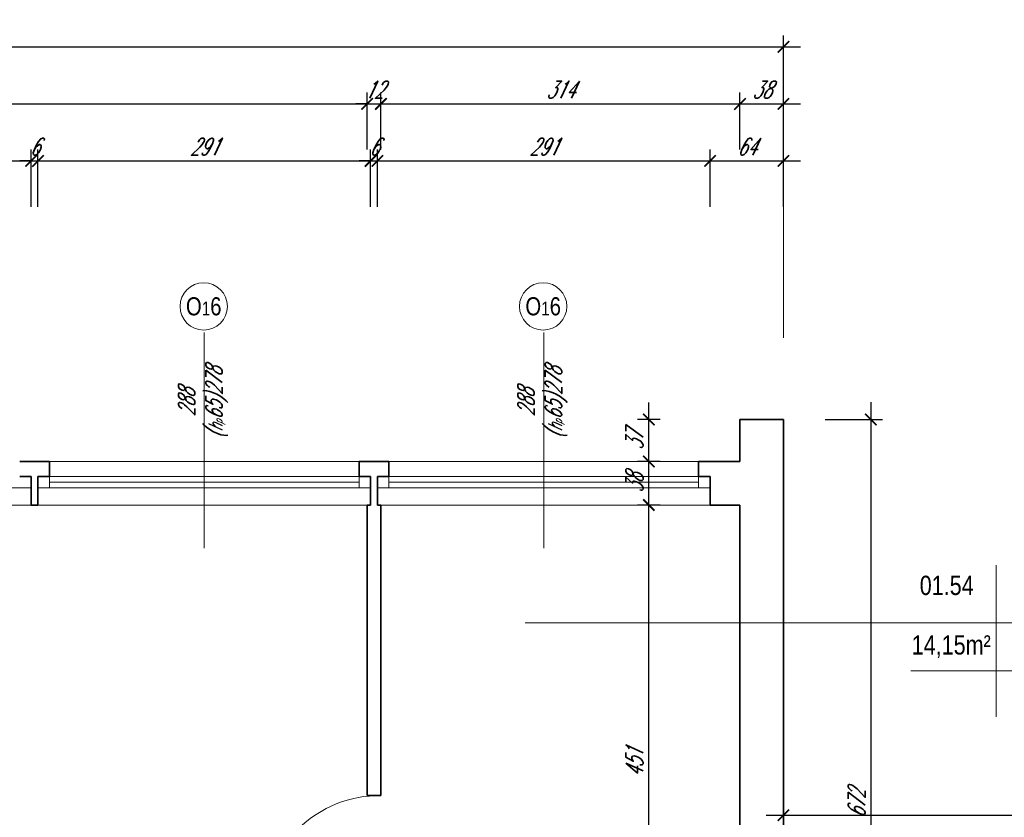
# Model space of a CAD drawing. Header units: millimetres. Extents: x 402 to 79005, y -7782 to 89952.
# Tile 249 of 256: x 25074 to 25935, y 39859 to 40556. Entities that reach past the tile are written whole.
import ezdxf

# ---------------------------------------------------------------- set-up
doc = ezdxf.new("R2010")
doc.units = ezdxf.units.MM
doc.header["$LTSCALE"] = 10
doc.layers.get('0').update_dxf_attribs({"lineweight": 0})
doc.layers.get('Defpoints').update_dxf_attribs({"color": 253})
for name, color, linetype, lineweight in [('01 parter - ściany', 253, 'Continuous', 35), ('03-01_okna', 253, 'Continuous', 15), ('03_drzwi', 253, 'Continuous', 15), ('04-1_widok', 253, 'Continuous', 5), ('05-01_wymiary', 253, 'Continuous', 5), ('05-03_opis', 253, 'Continuous', 5)]:
    doc.layers.add(name, color=color, linetype=linetype, lineweight=lineweight)
doc.styles.add('ariel', font='ARIAL.TTF', dxfattribs={"width": 0.8})
doc.styles.add('ariel_wym', font='simplex.shx', dxfattribs={"width": 0.65, "oblique": 25})
doc.dimstyles.new('ariel 50', dxfattribs={"dimtxt": 15, "dimasz": 10, "dimexe": 10, "dimexo": 0, "dimgap": 5, "dimtad": 1, "dimdec": 1, "dimrnd": 0.5, "dimtxsty": 'ariel_wym', "dimblk": 'ARCHTICK', "dimcen": 2.5, "dimdle": 15, "dimazin": 0, "dimtfac": 1, "dimtdec": 1, "dimtix": 1, "dimtmove": 0, "dimatfit": 3, "dimldrblk": 'DOT', "dimfxl": 0, "dimarcsym": 0})
doc.dimstyles.new('ariel 50 wnętrze', dxfattribs={"dimtxt": 15, "dimasz": 10, "dimexe": 10, "dimexo": 0, "dimgap": 5, "dimtad": 1, "dimdec": 1, "dimrnd": 0.5, "dimtxsty": 'ariel_wym', "dimblk": 'ARCHTICK', "dimcen": 2.5, "dimdle": 15, "dimazin": 0, "dimtfac": 1, "dimtdec": 1, "dimtix": 1, "dimtmove": 0, "dimatfit": 3, "dimldrblk": 'DOT', "dimfxl": 0, "dimarcsym": 0})

# ---------------------------------------------------------------- blocks, each defined once
blk = doc.blocks.new('_ArchTick')
at = {"color": 0, "linetype": 'ByBlock', "const_width": 0.15}
blk.add_lwpolyline([(-0.5, -0.5), (0.5, 0.5)], dxfattribs=at)
blk = doc.blocks.new('*D106')
at = {"layer": '05-01_wymiary', "color": 0, "lineweight": -2}
for p, q in [((24793.33, 40392.95), (24793.33, 40442.95)), ((25084.11, 40392.95), (25084.11, 40442.95)), ((24778.33, 40432.95), (25099.11, 40432.95))]:
    blk.add_line(p, q, dxfattribs=at)
at = {"layer": 'Defpoints', "color": 0}
for p in [(25084.11, 40432.95), (24793.33, 40157.04), (25084.11, 40157.03)]:
    blk.add_point(p, dxfattribs=at)
at = {"layer": '05-01_wymiary', "color": 0, "lineweight": -2, "xscale": 10, "yscale": 10, "zscale": 10, "rotation": 180}
blk.add_blockref('_ArchTick', (24793.33, 40432.95), dxfattribs=at)
at = {"layer": '05-01_wymiary', "color": 0, "lineweight": -2, "xscale": 10, "yscale": 10, "zscale": 10}
blk.add_blockref('_ArchTick', (25084.11, 40432.95), dxfattribs=at)
at = {"layer": '05-01_wymiary', "color": 0, "insert": (24938.72, 40445.45), "char_height": 15, "attachment_point": 5, "style": 'ariel_wym'}
blk.add_mtext('291', dxfattribs=at)
blk = doc.blocks.new('_Dot')
at = {"color": 0, "linetype": 'ByBlock', "lineweight": -2}
blk.add_line((-0.5, 0), (-1, 0), dxfattribs=at)
at = {"color": 0, "linetype": 'ByBlock', "const_width": 0.5}
blk.add_lwpolyline([(-0.25, 0, 1), (0.25, 0, 1)], format="xyb", close=True, dxfattribs=at)
blk = doc.blocks.new('*D107')
at = {"layer": '05-01_wymiary', "color": 0, "lineweight": -2}
for p, q in [((25084.11, 40392.95), (25084.11, 40442.95)), ((25090.11, 40392.95), (25090.11, 40442.95)), ((25084.11, 40432.95), (25074.11, 40432.95)), ((25084.11, 40432.95), (25090.11, 40432.95)), ((25090.11, 40432.95), (25100.11, 40432.95))]:
    blk.add_line(p, q, dxfattribs=at)
at = {"layer": 'Defpoints', "color": 0}
for p in [(25090.11, 40432.95), (25084.11, 40157.03), (25090.11, 40157.04)]:
    blk.add_point(p, dxfattribs=at)
at = {"layer": '05-01_wymiary', "color": 0, "lineweight": -2, "xscale": 10, "yscale": 10, "zscale": 10}
blk.add_blockref('_ArchTick', (25084.11, 40432.95), dxfattribs=at)
at = {"layer": '05-01_wymiary', "color": 0, "lineweight": -2, "xscale": 10, "yscale": 10, "zscale": 10, "rotation": 180}
blk.add_blockref('_ArchTick', (25090.11, 40432.95), dxfattribs=at)
at = {"layer": '05-01_wymiary', "color": 0, "insert": (25087.11, 40445.45), "char_height": 15, "attachment_point": 5, "style": 'ariel_wym'}
blk.add_mtext('6', dxfattribs=at)
blk = doc.blocks.new('*D108')
at = {"layer": '05-01_wymiary', "color": 0, "lineweight": -2}
for p, q in [((25090.11, 40392.95), (25090.11, 40442.95)), ((25380.89, 40392.95), (25380.89, 40442.95)), ((25075.11, 40432.95), (25395.89, 40432.95))]:
    blk.add_line(p, q, dxfattribs=at)
at = {"layer": 'Defpoints', "color": 0}
for p in [(25380.89, 40432.95), (25090.11, 40157.04), (25380.89, 40157.03)]:
    blk.add_point(p, dxfattribs=at)
at = {"layer": '05-01_wymiary', "color": 0, "lineweight": -2, "xscale": 10, "yscale": 10, "zscale": 10, "rotation": 180}
blk.add_blockref('_ArchTick', (25090.11, 40432.95), dxfattribs=at)
at = {"layer": '05-01_wymiary', "color": 0, "lineweight": -2, "xscale": 10, "yscale": 10, "zscale": 10}
blk.add_blockref('_ArchTick', (25380.89, 40432.95), dxfattribs=at)
at = {"layer": '05-01_wymiary', "color": 0, "insert": (25235.5, 40445.45), "char_height": 15, "attachment_point": 5, "style": 'ariel_wym'}
blk.add_mtext('291', dxfattribs=at)
blk = doc.blocks.new('*D109')
at = {"layer": '05-01_wymiary', "color": 0, "lineweight": -2}
for p, q in [((25380.89, 40392.95), (25380.89, 40442.95)), ((25386.89, 40392.95), (25386.89, 40442.95)), ((25380.89, 40432.95), (25370.89, 40432.95)), ((25380.89, 40432.95), (25386.89, 40432.95)), ((25386.89, 40432.95), (25396.89, 40432.95))]:
    blk.add_line(p, q, dxfattribs=at)
at = {"layer": 'Defpoints', "color": 0}
for p in [(25386.89, 40432.95), (25380.89, 40157.03), (25386.89, 40157.04)]:
    blk.add_point(p, dxfattribs=at)
at = {"layer": '05-01_wymiary', "color": 0, "lineweight": -2, "xscale": 10, "yscale": 10, "zscale": 10}
blk.add_blockref('_ArchTick', (25380.89, 40432.95), dxfattribs=at)
at = {"layer": '05-01_wymiary', "color": 0, "lineweight": -2, "xscale": 10, "yscale": 10, "zscale": 10, "rotation": 180}
blk.add_blockref('_ArchTick', (25386.89, 40432.95), dxfattribs=at)
at = {"layer": '05-01_wymiary', "color": 0, "insert": (25383.89, 40445.45), "char_height": 15, "attachment_point": 5, "style": 'ariel_wym'}
blk.add_mtext('6', dxfattribs=at)
blk = doc.blocks.new('*D110')
at = {"layer": '05-01_wymiary', "color": 0, "lineweight": -2}
for p, q in [((25386.89, 40392.95), (25386.89, 40442.95)), ((25677.66, 40392.95), (25677.66, 40442.95)), ((25371.89, 40432.95), (25692.66, 40432.95))]:
    blk.add_line(p, q, dxfattribs=at)
at = {"layer": 'Defpoints', "color": 0}
for p in [(25677.66, 40432.95), (25386.89, 40157.04), (25677.66, 40157.03)]:
    blk.add_point(p, dxfattribs=at)
at = {"layer": '05-01_wymiary', "color": 0, "lineweight": -2, "xscale": 10, "yscale": 10, "zscale": 10, "rotation": 180}
blk.add_blockref('_ArchTick', (25386.89, 40432.95), dxfattribs=at)
at = {"layer": '05-01_wymiary', "color": 0, "lineweight": -2, "xscale": 10, "yscale": 10, "zscale": 10}
blk.add_blockref('_ArchTick', (25677.66, 40432.95), dxfattribs=at)
at = {"layer": '05-01_wymiary', "color": 0, "insert": (25532.28, 40445.45), "char_height": 15, "attachment_point": 5, "style": 'ariel_wym'}
blk.add_mtext('291', dxfattribs=at)
blk = doc.blocks.new('*D111')
at = {"layer": '05-01_wymiary', "color": 0, "lineweight": -2}
for p, q in [((25677.66, 40392.95), (25677.66, 40442.95)), ((25741.83, 40392.95), (25741.83, 40442.95)), ((25662.66, 40432.95), (25756.83, 40432.95))]:
    blk.add_line(p, q, dxfattribs=at)
at = {"layer": 'Defpoints', "color": 0}
for p in [(25741.83, 40432.95), (25741.83, 40206.85), (25677.66, 40157.03)]:
    blk.add_point(p, dxfattribs=at)
at = {"layer": '05-01_wymiary', "color": 0, "lineweight": -2, "xscale": 10, "yscale": 10, "zscale": 10, "rotation": 180}
blk.add_blockref('_ArchTick', (25677.66, 40432.95), dxfattribs=at)
at = {"layer": '05-01_wymiary', "color": 0, "lineweight": -2, "xscale": 10, "yscale": 10, "zscale": 10}
blk.add_blockref('_ArchTick', (25741.83, 40432.95), dxfattribs=at)
at = {"layer": '05-01_wymiary', "color": 0, "insert": (25709.75, 40445.45), "char_height": 15, "attachment_point": 5, "style": 'ariel_wym'}
blk.add_mtext('64', dxfattribs=at)
blk = doc.blocks.new('*D114')
at = {"layer": '05-01_wymiary', "color": 0, "lineweight": -2}
for p, q in [((23606.21, 40442.83), (23606.21, 40492.83)), ((25377.89, 40442.83), (25377.89, 40492.83)), ((23591.21, 40482.83), (25392.89, 40482.83))]:
    blk.add_line(p, q, dxfattribs=at)
at = {"layer": 'Defpoints', "color": 0}
for p in [(25377.89, 40482.83), (23606.21, 40157.05), (25377.89, 40132.04)]:
    blk.add_point(p, dxfattribs=at)
at = {"layer": '05-01_wymiary', "color": 0, "lineweight": -2, "xscale": 10, "yscale": 10, "zscale": 10, "rotation": 180}
blk.add_blockref('_ArchTick', (23606.21, 40482.83), dxfattribs=at)
at = {"layer": '05-01_wymiary', "color": 0, "lineweight": -2, "xscale": 10, "yscale": 10, "zscale": 10}
blk.add_blockref('_ArchTick', (25377.89, 40482.83), dxfattribs=at)
at = {"layer": '05-01_wymiary', "color": 0, "insert": (24492.05, 40496.76), "char_height": 15, "attachment_point": 5, "style": 'ariel_wym'}
blk.add_mtext('1771,5', dxfattribs=at)
blk = doc.blocks.new('*D115')
at = {"layer": '05-01_wymiary', "color": 0, "lineweight": -2}
for p, q in [((25377.89, 40442.83), (25377.89, 40492.83)), ((25389.89, 40442.83), (25389.89, 40492.83)), ((25377.89, 40482.83), (25367.89, 40482.83)), ((25377.89, 40482.83), (25389.89, 40482.83)), ((25389.89, 40482.83), (25399.89, 40482.83))]:
    blk.add_line(p, q, dxfattribs=at)
at = {"layer": 'Defpoints', "color": 0}
for p in [(25389.89, 40482.83), (25377.89, 40132.04), (25389.89, 40132.06)]:
    blk.add_point(p, dxfattribs=at)
at = {"layer": '05-01_wymiary', "color": 0, "lineweight": -2, "xscale": 10, "yscale": 10, "zscale": 10}
blk.add_blockref('_ArchTick', (25377.89, 40482.83), dxfattribs=at)
at = {"layer": '05-01_wymiary', "color": 0, "lineweight": -2, "xscale": 10, "yscale": 10, "zscale": 10, "rotation": 180}
blk.add_blockref('_ArchTick', (25389.89, 40482.83), dxfattribs=at)
at = {"layer": '05-01_wymiary', "color": 0, "insert": (25383.89, 40495.33), "char_height": 15, "attachment_point": 5, "style": 'ariel_wym'}
blk.add_mtext('12', dxfattribs=at)
blk = doc.blocks.new('*D116')
at = {"layer": '05-01_wymiary', "color": 0, "lineweight": -2}
for p, q in [((25389.89, 40442.83), (25389.89, 40492.83)), ((25703.83, 40442.83), (25703.83, 40492.83)), ((25374.89, 40482.83), (25718.83, 40482.83))]:
    blk.add_line(p, q, dxfattribs=at)
at = {"layer": 'Defpoints', "color": 0}
for p in [(25703.83, 40482.83), (25703.83, 40206.84), (25389.89, 40132.06)]:
    blk.add_point(p, dxfattribs=at)
at = {"layer": '05-01_wymiary', "color": 0, "lineweight": -2, "xscale": 10, "yscale": 10, "zscale": 10, "rotation": 180}
blk.add_blockref('_ArchTick', (25389.89, 40482.83), dxfattribs=at)
at = {"layer": '05-01_wymiary', "color": 0, "lineweight": -2, "xscale": 10, "yscale": 10, "zscale": 10}
blk.add_blockref('_ArchTick', (25703.83, 40482.83), dxfattribs=at)
at = {"layer": '05-01_wymiary', "color": 0, "insert": (25546.86, 40495.33), "char_height": 15, "attachment_point": 5, "style": 'ariel_wym'}
blk.add_mtext('314', dxfattribs=at)
blk = doc.blocks.new('*D117')
at = {"layer": '05-01_wymiary', "color": 0, "lineweight": -2}
for p, q in [((25703.83, 40442.83), (25703.83, 40492.83)), ((25741.83, 40442.83), (25741.83, 40492.83)), ((25688.83, 40482.83), (25756.83, 40482.83))]:
    blk.add_line(p, q, dxfattribs=at)
at = {"layer": 'Defpoints', "color": 0}
for p in [(25741.83, 40482.83), (25703.83, 40206.84), (25741.83, 40206.85)]:
    blk.add_point(p, dxfattribs=at)
at = {"layer": '05-01_wymiary', "color": 0, "lineweight": -2, "xscale": 10, "yscale": 10, "zscale": 10, "rotation": 180}
blk.add_blockref('_ArchTick', (25703.83, 40482.83), dxfattribs=at)
at = {"layer": '05-01_wymiary', "color": 0, "lineweight": -2, "xscale": 10, "yscale": 10, "zscale": 10}
blk.add_blockref('_ArchTick', (25741.83, 40482.83), dxfattribs=at)
at = {"layer": '05-01_wymiary', "color": 0, "insert": (25722.83, 40495.33), "char_height": 15, "attachment_point": 5, "style": 'ariel_wym'}
blk.add_mtext('38', dxfattribs=at)
blk = doc.blocks.new('*D118')
at = {"layer": '05-01_wymiary', "color": 0, "lineweight": -2}
for p, q in [((22857.46, 40492.71), (22857.46, 40542.71)), ((25741.83, 40492.71), (25741.83, 40542.71)), ((22842.46, 40532.71), (25756.83, 40532.71))]:
    blk.add_line(p, q, dxfattribs=at)
at = {"layer": 'Defpoints', "color": 0}
for p in [(25741.83, 40532.71), (25741.83, 40206.85), (22857.46, 40170.05)]:
    blk.add_point(p, dxfattribs=at)
at = {"layer": '05-01_wymiary', "color": 0, "lineweight": -2, "xscale": 10, "yscale": 10, "zscale": 10, "rotation": 180}
blk.add_blockref('_ArchTick', (22857.46, 40532.71), dxfattribs=at)
at = {"layer": '05-01_wymiary', "color": 0, "lineweight": -2, "xscale": 10, "yscale": 10, "zscale": 10}
blk.add_blockref('_ArchTick', (25741.83, 40532.71), dxfattribs=at)
at = {"layer": '05-01_wymiary', "color": 0, "insert": (24299.65, 40546.63), "char_height": 15, "attachment_point": 5, "style": 'ariel_wym'}
blk.add_mtext('2884,5', dxfattribs=at)
blk = doc.blocks.new('*D146')
at = {"layer": '05-01_wymiary', "color": 0, "lineweight": -2}
for p, q in [((25741.83, 39820.71), (25741.83, 39870.71)), ((27783.32, 39820.71), (27783.32, 39870.71)), ((25726.83, 39860.71), (27798.32, 39860.71))]:
    blk.add_line(p, q, dxfattribs=at)
at = {"layer": 'Defpoints', "color": 0}
for p in [(27783.32, 39860.71), (25741.83, 39535.05), (27783.32, 39479.05)]:
    blk.add_point(p, dxfattribs=at)
at = {"layer": '05-01_wymiary', "color": 0, "lineweight": -2, "xscale": 10, "yscale": 10, "zscale": 10, "rotation": 180}
blk.add_blockref('_ArchTick', (25741.83, 39860.71), dxfattribs=at)
at = {"layer": '05-01_wymiary', "color": 0, "lineweight": -2, "xscale": 10, "yscale": 10, "zscale": 10}
blk.add_blockref('_ArchTick', (27783.32, 39860.71), dxfattribs=at)
at = {"layer": '05-01_wymiary', "color": 0, "insert": (26762.58, 39874.64), "char_height": 15, "attachment_point": 5, "style": 'ariel_wym'}
blk.add_mtext('2041,5', dxfattribs=at)
blk = doc.blocks.new('*D147')
at = {"layer": '05-01_wymiary', "color": 0, "lineweight": -2}
for p, q in [((25818.3, 40221.85), (25818.3, 39520.05)), ((25778.3, 40206.85), (25828.3, 40206.85)), ((25778.3, 39535.05), (25828.3, 39535.05))]:
    blk.add_line(p, q, dxfattribs=at)
at = {"layer": 'Defpoints', "color": 0}
for p in [(25741.83, 40206.85), (25741.83, 39535.05), (25818.3, 39535.05)]:
    blk.add_point(p, dxfattribs=at)
at = {"layer": '05-01_wymiary', "color": 0, "lineweight": -2, "xscale": 10, "yscale": 10, "zscale": 10}
for p, rotation in [((25818.3, 40206.85), 90), ((25818.3, 39535.05), 270)]:
    blk.add_blockref('_ArchTick', p, dxfattribs=dict(at, rotation=rotation))
at = {"layer": '05-01_wymiary', "color": 0, "insert": (25805.8, 39870.95), "char_height": 15, "attachment_point": 5, "rotation": 90, "style": 'ariel_wym'}
blk.add_mtext('672', dxfattribs=at)
blk = doc.blocks.new('*D707')
at = {"layer": '05-01_wymiary', "color": 0, "lineweight": -2}
for p, q in [((25624.15, 39666.05), (25624.15, 40147.06)), ((25634.15, 40132.06), (25614.15, 40132.06)), ((25634.15, 39681.05), (25614.15, 39681.05))]:
    blk.add_line(p, q, dxfattribs=at)
at = {"layer": 'Defpoints', "color": 0}
for p in [(25624.15, 40132.06), (25703.83, 40132.06), (25703.83, 39681.05)]:
    blk.add_point(p, dxfattribs=at)
at = {"layer": '05-01_wymiary', "color": 0, "lineweight": -2, "xscale": 10, "yscale": 10, "zscale": 10}
for p, rotation in [((25624.15, 40132.06), 90), ((25624.15, 39681.05), 270)]:
    blk.add_blockref('_ArchTick', p, dxfattribs=dict(at, rotation=rotation))
at = {"layer": '05-01_wymiary', "color": 0, "insert": (25611.65, 39906.55), "char_height": 15, "attachment_point": 5, "rotation": 90, "style": 'ariel_wym'}
blk.add_mtext('451', dxfattribs=at)
blk = doc.blocks.new('*D708')
at = {"layer": '05-01_wymiary', "color": 0, "lineweight": -2}
for p, q in [((25624.15, 40117.06), (25624.15, 40185.05)), ((25634.15, 40170.05), (25614.15, 40170.05)), ((25634.15, 40132.06), (25614.15, 40132.06))]:
    blk.add_line(p, q, dxfattribs=at)
at = {"layer": 'Defpoints', "color": 0}
for p in [(25624.15, 40170.05), (25703.83, 40170.05), (25703.83, 40132.06)]:
    blk.add_point(p, dxfattribs=at)
at = {"layer": '05-01_wymiary', "color": 0, "lineweight": -2, "xscale": 10, "yscale": 10, "zscale": 10}
for p, rotation in [((25624.15, 40170.05), 90), ((25624.15, 40132.06), 270)]:
    blk.add_blockref('_ArchTick', p, dxfattribs=dict(at, rotation=rotation))
at = {"layer": '05-01_wymiary', "color": 0, "insert": (25611.65, 40151.05), "char_height": 15, "attachment_point": 5, "rotation": 90, "style": 'ariel_wym'}
blk.add_mtext('38', dxfattribs=at)
blk = doc.blocks.new('*D709')
at = {"layer": '05-01_wymiary', "color": 0, "lineweight": -2}
for p, q in [((25624.15, 40155.05), (25624.15, 40221.84)), ((25634.15, 40206.84), (25614.15, 40206.84)), ((25634.15, 40170.05), (25614.15, 40170.05))]:
    blk.add_line(p, q, dxfattribs=at)
at = {"layer": 'Defpoints', "color": 0}
for p in [(25624.15, 40206.84), (25703.83, 40206.84), (25703.83, 40170.05)]:
    blk.add_point(p, dxfattribs=at)
at = {"layer": '05-01_wymiary', "color": 0, "lineweight": -2, "xscale": 10, "yscale": 10, "zscale": 10}
for p, rotation in [((25624.15, 40206.84), 90), ((25624.15, 40170.05), 270)]:
    blk.add_blockref('_ArchTick', p, dxfattribs=dict(at, rotation=rotation))
at = {"layer": '05-01_wymiary', "color": 0, "insert": (25611.65, 40188.45), "char_height": 15, "attachment_point": 5, "rotation": 90, "style": 'ariel_wym'}
blk.add_mtext('37', dxfattribs=at)

msp = doc.modelspace()

# ---------------------------------------------------------------- linework, layer by layer
at = {"layer": '01 parter - ściany'}
for p, q in [((25703.835, 40206.844), (25741.835, 40206.846)), ((25703.835, 40170.047), (25703.835, 40206.844)), ((25741.835, 39681.047), (25741.835, 40206.846)), ((25074.107, 40170.023), (25100.107, 40170.024)), ((25100.107, 40170.039), (25100.107, 40157.044)), ((25370.886, 40170.024), (25370.886, 40157.029)), ((25370.886, 40170.024), (25396.886, 40170.024)), ((25396.886, 40170.04), (25396.886, 40157.045)), ((25667.665, 40170.045), (25703.835, 40170.047)), ((25667.665, 40170.045), (25667.665, 40157.029)), ((25703.835, 40170.047), (25703.835, 40170.047)), ((25084.107, 40157.028), (25074.107, 40157.028)), ((25084.107, 40157.028), (25084.107, 40132.023)), ((25090.107, 40157.044), (25090.107, 40132.039)), ((25100.107, 40157.039), (25090.107, 40157.039)), ((25380.886, 40157.029), (25370.886, 40157.029)), ((25380.886, 40157.029), (25380.886, 40132.024)), ((25386.886, 40157.045), (25386.886, 40132.04)), ((25396.886, 40157.04), (25386.886, 40157.04)), ((25677.665, 40157.029), (25667.665, 40157.029)), ((25677.665, 40157.029), (25677.665, 40132.062)), ((25084.107, 40132.039), (25090.107, 40132.039)), ((25377.886, 40132.04), (25377.886, 39877.909)), ((25377.886, 40132.04), (25380.886, 40132.04)), ((25386.886, 40132.04), (25389.886, 40132.04)), ((25389.886, 40132.04), (25389.886, 39877.909)), ((25677.665, 40132.062), (25703.835, 40132.062)), ((25703.835, 39681.047), (25703.835, 40132.062)), ((25377.886, 39877.909), (25389.886, 39877.909))]:
    msp.add_line(p, q, dxfattribs=at)
at = {"layer": '03-01_okna', "linetype": 'Continuous', "lineweight": 0}
for p, q in [((25100.107, 40170.024), (25370.886, 40170.024)), ((25396.886, 40170.024), (25667.665, 40170.024)), ((25100.107, 40157.042), (25370.886, 40157.042)), ((25100.107, 40147.042), (25100.107, 40157.042)), ((25370.886, 40147.037), (25370.886, 40157.037)), ((25396.886, 40157.042), (25667.665, 40157.042)), ((25396.886, 40147.042), (25396.886, 40157.042)), ((25667.665, 40147.037), (25667.665, 40157.037)), ((25100.107, 40152.042), (25370.886, 40152.042)), ((25396.886, 40152.042), (25667.665, 40152.042)), ((24793.328, 40147.042), (25084.107, 40147.042)), ((25090.107, 40147.042), (25380.886, 40147.042)), ((25386.886, 40147.042), (25677.665, 40147.042))]:
    msp.add_line(p, q, dxfattribs=at)
at = {"layer": '03_drzwi'}
msp.add_arc((25388.452, 39777.051), 100.868, 89.18547, 179.800404, dxfattribs=at)
at = {"layer": '04-1_widok'}
for p, q in [((24793.328, 40132.065), (25084.107, 40132.065)), ((25090.107, 40132.065), (25377.886, 40132.065)), ((25389.886, 40132.065), (25677.665, 40132.065))]:
    msp.add_line(p, q, dxfattribs=at)
at = {"layer": '05-01_wymiary'}
msp.add_line((25741.835, 40542.705), (25741.835, 40278.181), dxfattribs=at)
at = {"layer": '05-03_opis', "lineweight": 0}
for p, q in [((25235.497, 40094.274), (25235.497, 40283.033)), ((25532.275, 40094.274), (25532.275, 40283.033))]:
    msp.add_line(p, q, dxfattribs=at)
at = {"layer": '05-03_opis'}
for p, q in [((25927.726, 40079.328), (25927.726, 39946.818)), ((25516.139, 40028.967), (26051.864, 40028.967)), ((25853.339, 39986.95), (26052.373, 39986.95))]:
    msp.add_line(p, q, dxfattribs=at)
at = {"layer": '05-03_opis', "lineweight": 0}
for centre in [(25234.997, 40305.722), (25531.775, 40305.722)]:
    msp.add_circle(centre, 20.689, dxfattribs=at)

# ---------------------------------------------------------------- texts
at = {"layer": '05-03_opis', "lineweight": 0, "char_height": 15.84, "width": 75.19353, "attachment_point": 5, "style": 'ariel'}
for insert in [(25234.997, 40305.722), (25531.775, 40305.722)]:
    msp.add_mtext('O{\\H0.7576x;1}6', dxfattribs=dict(at, insert=insert))
at = {"layer": '05-03_opis', "lineweight": 0, "char_height": 14.4, "width": 62.66128, "attachment_point": 5, "rotation": 90, "style": 'ariel_wym'}
for insert in [(25234.426, 40221.664), (25531.204, 40221.665)]:
    msp.add_mtext('288\\P({\\H0.8333x;h\\H0.6x;p}65)278', dxfattribs=dict(at, insert=insert))
at = {"layer": '05-03_opis', "char_height": 16.86485, "width": 78.4171, "attachment_point": 5, "style": 'ariel'}
for s, insert in [('{\\fArial|b0|i0|c238|p34;01.54}', (25884.56, 40061.658)), ('{\\fArial|b0|i0|c238|p34;14,15m²}', (25888.518, 40008.156))]:
    msp.add_mtext(s, dxfattribs=dict(at, insert=insert))

# ---------------------------------------------------------------- dimensions: what is measured, and where the dimension line sits
at = {"layer": '05-01_wymiary'}
for base, p1, p2, picture, middle in [((25741.835, 40532.705), (22857.463, 40170.047), (25741.835, 40206.846), '*D118', (24299.649, 40546.634)), ((25377.886, 40482.827), (23606.214, 40157.047), (25377.886, 40132.04), '*D114', (24492.05, 40496.756)), ((25389.886, 40482.827), (25377.886, 40132.04), (25389.886, 40132.065), '*D115', (25383.886, 40495.327)), ((25703.835, 40482.827), (25389.886, 40132.065), (25703.835, 40206.844), '*D116', (25546.86, 40495.327)), ((25741.835, 40482.827), (25703.835, 40206.844), (25741.835, 40206.846), '*D117', (25722.835, 40495.327)), ((25084.107, 40432.949), (24793.328, 40157.039), (25084.107, 40157.028), '*D106', (24938.718, 40445.449)), ((25090.107, 40432.949), (25084.107, 40157.028), (25090.107, 40157.039), '*D107', (25087.107, 40445.449)), ((25380.886, 40432.949), (25090.107, 40157.039), (25380.886, 40157.029), '*D108', (25235.497, 40445.449)), ((25386.886, 40432.949), (25380.886, 40157.029), (25386.886, 40157.045), '*D109', (25383.886, 40445.449)), ((25677.665, 40432.949), (25386.886, 40157.045), (25677.665, 40157.029), '*D110', (25532.275, 40445.449)), ((25741.835, 40432.949), (25677.665, 40157.029), (25741.835, 40206.846), '*D111', (25709.75, 40445.449))]:
    dim = msp.add_linear_dim(base=base, p1=p1, p2=p2, dimstyle='ariel 50', override={"dimtmove": 1}, dxfattribs=at)
    dim.commit()
    dim.dimension.update_dxf_attribs({"geometry": picture, "text_midpoint": middle})
for base, p1, p2, picture, middle in [((25624.151, 40206.844), (25703.835, 40170.047), (25703.835, 40206.844), '*D709', (25611.651, 40188.446)), ((25624.151, 40170.047), (25703.835, 40132.062), (25703.835, 40170.047), '*D708', (25611.651, 40151.054)), ((25624.151, 40132.062), (25703.835, 39681.047), (25703.835, 40132.062), '*D707', (25611.651, 39906.554))]:
    dim = msp.add_linear_dim(base=base, p1=p1, p2=p2, angle=90, dimstyle='ariel 50 wnętrze', override={"dimtmove": 1}, dxfattribs=at)
    dim.commit()
    dim.dimension.update_dxf_attribs({"geometry": picture, "text_midpoint": middle})
dim = msp.add_linear_dim(base=(25818.304, 39535.047), p1=(25741.835, 40206.846), p2=(25741.835, 39535.047), angle=90, dimstyle='ariel 50', dxfattribs=at)
dim.commit()
dim.dimension.update_dxf_attribs({"geometry": '*D147', "text_midpoint": (25805.804, 39870.946)})
dim = msp.add_linear_dim(base=(27783.316, 39860.71), p1=(25741.835, 39535.047), p2=(27783.316, 39479.047), dimstyle='ariel 50', dxfattribs=at)
dim.commit()
dim.dimension.update_dxf_attribs({"geometry": '*D146', "text_midpoint": (26762.575, 39874.638)})

doc.saveas('drawing.dxf')
